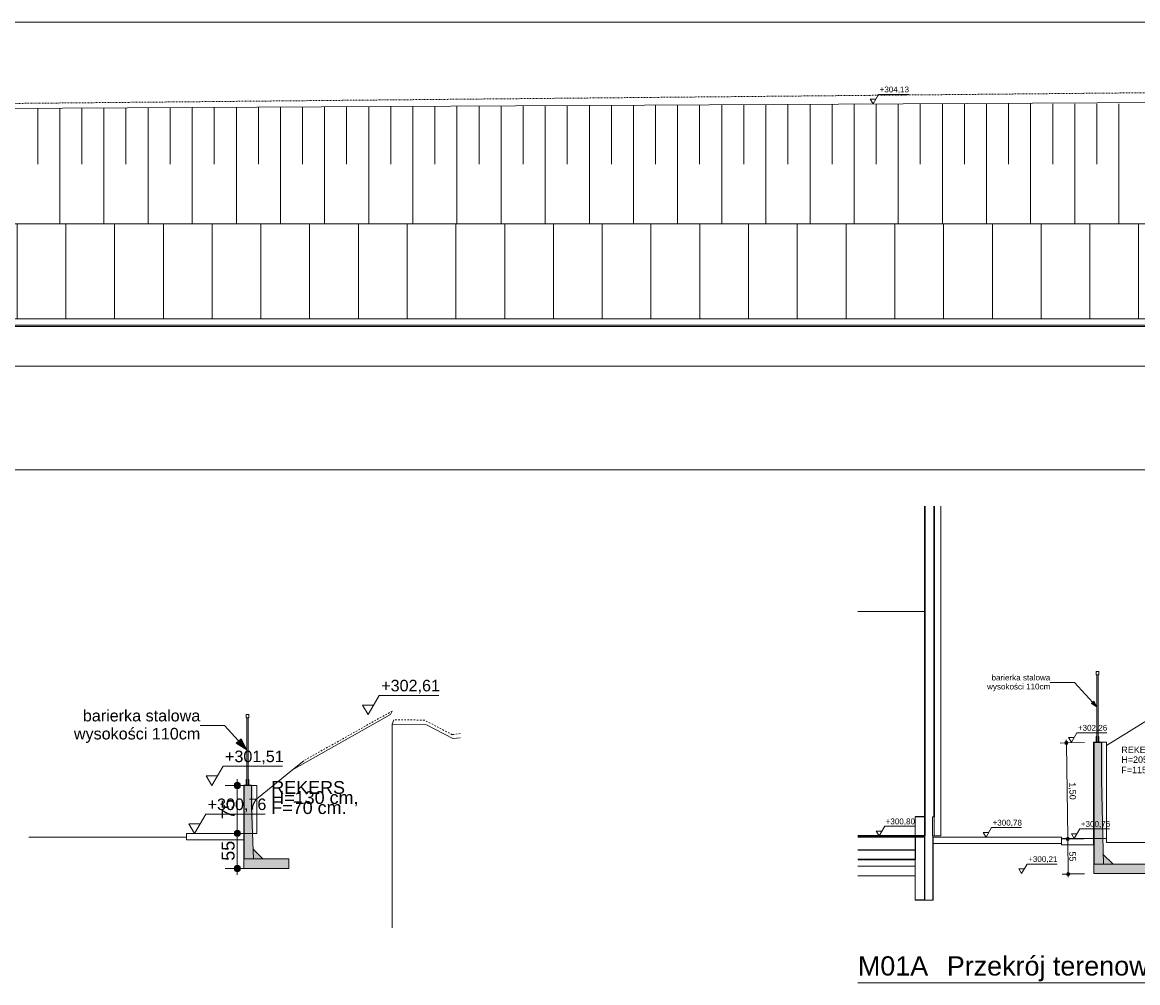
# Model space of a CAD drawing. Extents: x 250 to 10950, y 49 to 2920.
# Tile 10 of 23: x 6576 to 8314, y 1422 to 2920. Entities that reach past the tile are written whole.
import ezdxf
from ezdxf.enums import TextEntityAlignment as Align
from ezdxf.xclip import XClip

# ---------------------------------------------------------------- set-up
doc = ezdxf.new("R2010")
doc.units = 0
doc.header["$MEASUREMENT"] = 0
doc.header["$XCLIPFRAME"] = 0
for name, pattern in [('Krawędzie ukryte', [34, 24, -10]), ('Przerywana', [48, 24, -24]), ('Przerywana gęsta', [18, 12, -6]), ('Wipeout_Contour', [10000, 0, -10000])]:
    doc.linetypes.add(name, pattern=pattern)
for name, color, linetype in [('FORMA - Arch 01 - 820-G Rysunki Obrazki', 7, 'Continuous'), ('M01_Przekrój terenowy_9_0', 7, 'Continuous'), ('M01_Przekrój terenowy_9_01FORMA - PZT - Inne obiekty', 7, 'Continuous'), ('M01_Przekrój terenowy_9_09FORMA  - nawierzchnie MODEL', 7, 'Continuous'), ('M01_Przekrój terenowy_9__UKŁAD LODÓWEK I REGAŁÓW', 7, 'Continuous'), ('M01_Przekrój terenowy_9_FORMA - Arch 01 - PZT-3 Ukształtowanie terenu', 7, 'Continuous'), ('M01A_Przekrój terenowy_8_0', 7, 'Continuous'), ('M01A_Przekrój terenowy_8_01FORMA - PZT - Inne obiekty', 7, 'Continuous'), ('M01A_Przekrój terenowy_8_09FORMA  - nawierzchnie MODEL', 7, 'Continuous'), ('M01A_Przekrój terenowy_8__FORMA - struktura elewacja', 7, 'Continuous'), ('M01A_Przekrój terenowy_8__UKŁAD LODÓWEK I REGAŁÓW', 7, 'Continuous'), ('M01A_Przekrój terenowy_8_FORMA - Arch 01 - 220-A Ściany', 7, 'Continuous'), ('M01A_Przekrój terenowy_8_FORMA - Arch 02 - Strefy', 7, 'Continuous'), ('M01A_Przekrój terenowy_8_FORMA - Arch 02 - Ściany zewnętrzne', 7, 'Continuous'), ('M02B_Przekrój terenowy_4_0', 7, 'Continuous'), ('M02B_Przekrój terenowy_4_01FORMA - PZT - Inne obiekty', 7, 'Continuous'), ('M02B_Przekrój terenowy_4_09FORMA  - nawierzchnie MODEL', 7, 'Continuous'), ('M02B_Przekrój terenowy_4__UKŁAD LODÓWEK I REGAŁÓW', 7, 'Continuous')]:
    doc.layers.add(name, color=color, linetype=linetype)
doc.styles.add('STYL_AUTOMATYCZNY_10', font='arial.ttf')
doc.styles.add('STYL_AUTOMATYCZNY_2', font='arial.ttf')

# ---------------------------------------------------------------- blocks, each defined once
blk = doc.blocks.new('Rysunek_5_4', base_point=(29083941, 1659.2))
at = {"layer": 'M02B_Przekrój terenowy_4_0', "linetype": 'Continuous', "lineweight": 0, "true_color": 0x000000}
for points in [[(6925.4, 1785.7), (6916.4, 1802.8), (6909, 1796)], [(6905.6, 1729.9), (6906, 1728), (6907, 1726.4), (6908.7, 1725.3), (6910.6, 1724.9), (6912.5, 1725.3), (6914.1, 1726.4), (6915.2, 1728), (6915.6, 1729.9), (6915.2, 1731.8), (6914.1, 1733.4), (6912.5, 1734.5), (6910.6, 1734.9), (6908.7, 1734.5), (6907, 1733.4), (6906, 1731.8)], [(6921, 1600.4), (6990.8, 1600.4), (6990.8, 1615.5), (6950.4, 1615.5), (6935.4, 1630.5), (6935.4, 1729.9), (6921, 1729.9)], [(6905.6, 1655.2), (6906, 1653.2), (6907, 1651.6), (6908.7, 1650.5), (6910.6, 1650.2), (6912.5, 1650.5), (6914.1, 1651.6), (6915.2, 1653.2), (6915.6, 1655.2), (6915.2, 1657.1), (6914.1, 1658.7), (6912.5, 1659.8), (6910.6, 1660.2), (6908.7, 1659.8), (6907, 1658.7), (6906, 1657.1)], [(6905.6, 1600.4), (6906, 1598.5), (6907, 1596.9), (6908.7, 1595.8), (6910.6, 1595.4), (6912.5, 1595.8), (6914.1, 1596.9), (6915.2, 1598.5), (6915.6, 1600.4), (6915.2, 1602.3), (6914.1, 1603.9), (6912.5, 1605), (6910.6, 1605.4), (6908.7, 1605), (6907, 1603.9), (6906, 1602.3)]]:
    blk.add_hatch(color=18, dxfattribs=at).paths.add_polyline_path(points)
at = {"layer": 'M02B_Przekrój terenowy_4_0', "color": 7, "linetype": 'Continuous', "lineweight": 13, "ltscale": 0.1}
for p, q in [((6924.3, 1840.4), (6928.4, 1840.4)), ((6924.3, 1835.4), (6924.3, 1840.4)), ((6924.3, 1835.4), (6928.4, 1835.4)), ((6925.4, 1729.9), (6925.4, 1835.4)), ((6927.4, 1729.9), (6927.4, 1835.4)), ((6928.4, 1835.4), (6928.4, 1840.4)), ((6890.4, 1823.6), (6852.9, 1823.6)), ((6912.7, 1799.4), (6890.4, 1823.6)), ((6909, 1796), (6916.4, 1802.8)), ((6925.4, 1785.7), (6909, 1796)), ((6925.4, 1785.7), (6916.4, 1802.8)), ((6910.6, 1734.9), (6910.6, 1739.9)), ((6924.3, 1739.2), (6925.4, 1739.2)), ((6924.3, 1739.2), (6924.3, 1729.9)), ((6927.4, 1739.2), (6928.4, 1739.2)), ((6928.4, 1739.2), (6928.4, 1729.9)), ((6905.6, 1729.9), (6891.8, 1729.9)), ((6910.6, 1660.2), (6910.6, 1724.9)), ((6929.3, 1729.9), (6915.6, 1729.9)), ((6920.8, 1729.9), (6921.3, 1730.4)), ((6920.8, 1600.4), (6920.8, 1729.9)), ((6921, 1730.2), (6921.3, 1729.9)), ((6921.3, 1730.4), (6932.3, 1730.4)), ((6921.3, 1729.9), (6932.8, 1729.9)), ((6921.3, 1615.4), (6921.3, 1729.9)), ((6932.8, 1729.9), (6932.3, 1730.4)), ((6932.8, 1729.9), (6932.8, 1695.4)), ((6935.8, 1615.4), (6932.8, 1695.4)), ((6905.6, 1655.2), (6891.8, 1655.2)), ((6929.3, 1655.2), (6915.6, 1655.2)), ((6910.6, 1605.4), (6910.6, 1650.2)), ((6950.4, 1615.5), (6935.4, 1630.5)), ((6905.6, 1600.4), (6891.8, 1600.4)), ((6929.3, 1600.4), (6915.6, 1600.4)), ((6990.8, 1615.4), (6920.8, 1615.4)), ((6932.3, 1600.4), (6920.8, 1600.4)), ((6932.3, 1600.4), (6990.8, 1600.4)), ((6990.8, 1600.4), (6990.8, 1615.4)), ((6910.6, 1590.4), (6910.6, 1595.4))]:
    blk.add_line(p, q, dxfattribs=at)
for centre in [(6910.6, 1729.9), (6910.6, 1655.2), (6910.6, 1600.4)]:
    blk.add_circle(centre, 5, dxfattribs=at)
at = {"layer": 'M02B_Przekrój terenowy_4_01FORMA - PZT - Inne obiekty', "color": 1, "linetype": 'Continuous', "lineweight": 13, "ltscale": 0.1}
for p, q in [((6921, 1729.9), (6921, 1655.2)), ((6941, 1729.9), (6921, 1729.9)), ((6941, 1729.9), (6941, 1655.2)), ((6941, 1655.2), (6921, 1655.2))]:
    blk.add_line(p, q, dxfattribs=at)
at = {"layer": 'M02B_Przekrój terenowy_4_09FORMA  - nawierzchnie MODEL', "color": 7, "linetype": 'Continuous', "lineweight": 18, "ltscale": 0.1}
for p, q in [((6831.5, 1655.2), (6831.5, 1645.2)), ((6921, 1655.2), (6831.5, 1655.2)), ((6921, 1655.2), (6921, 1655.2)), ((6921, 1655.2), (6921, 1645.2)), ((6921, 1645.2), (6831.5, 1645.2))]:
    blk.add_line(p, q, dxfattribs=at)
at = {"layer": 'M02B_Przekrój terenowy_4_09FORMA  - nawierzchnie MODEL', "color": 7, "linetype": 'Continuous', "lineweight": 18, "ltscale": 0.1, "flags": 128}
blk.add_lwpolyline([(6831.5, 1649.2), (6585.9, 1649.2)], dxfattribs=at)
at = {"layer": 'M02B_Przekrój terenowy_4__UKŁAD LODÓWEK I REGAŁÓW', "color": 9, "linetype": 'Continuous', "lineweight": 13, "ltscale": 0.1}
for p, q in [((7131.9, 1870.3), (7224.8, 1870.3)), ((7105.8, 1855.3), (7123.2, 1855.3)), ((6871, 1729.9), (6888.4, 1759.9)), ((6888.4, 1759.9), (6981.3, 1759.9)), ((6871, 1729.9), (6862.3, 1744.9)), ((6862.3, 1744.9), (6879.7, 1744.9)), ((6843.9, 1655.2), (6835.2, 1670.2)), ((6835.2, 1670.2), (6852.6, 1670.2)), ((6843.9, 1655.2), (6861.3, 1685.2)), ((6861.3, 1685.2), (6954.2, 1685.2))]:
    blk.add_line(p, q, dxfattribs=at)
at = {"layer": 'M02B_Przekrój terenowy_4_0', "color": 7, "linetype": 'Continuous', "lineweight": 13, "insert": (6852.9, 1822), "char_height": 18, "width": 254.39, "attachment_point": 6, "line_spacing_factor": 0.937578, "style": 'STYL_AUTOMATYCZNY_10'}
blk.add_mtext('\\A1;{\\pqr;\\fArial|b0|i0|c238|p0;\\W1.000000;barierka stalowa \\fArial|b0|i0|c238|p0;\\W1.000000;wysokości 110cm}', dxfattribs=at)
at = {"layer": 'M02B_Przekrój terenowy_4_0', "color": 7, "linetype": 'Continuous', "lineweight": 13, "char_height": 20, "attachment_point": 7, "style": 'STYL_AUTOMATYCZNY_2'}
for s, insert in [('\\A1;{\\pql;\\fArial|b0|i0|c238|p0;\\W1.000000;REKERS}', (6963.6, 1716.5)), ('\\A1;{\\pql;\\fArial|b0|i0|c238|p0;\\W1.000000;H=130 cm,  }', (6963.6, 1697.3)), ('\\A1;{\\pql;\\fArial|b0|i0|c238|p0;\\W1.000000;F=70 cm.}', (6963.6, 1685.1))]:
    blk.add_mtext(s, dxfattribs=dict(at, insert=insert))
at = {"layer": 'M02B_Przekrój terenowy_4_0', "color": 7, "linetype": 'Continuous', "lineweight": 13, "char_height": 20, "width": 30.509, "attachment_point": 7, "rotation": 90, "style": 'STYL_AUTOMATYCZNY_10'}
for s, insert in [('\\A1;{\\pql;\\fArial|b0|i0|c238|p0;\\W1.000000;75}', (6906.6, 1677.3)), ('\\A1;{\\pql;\\fArial|b0|i0|c238|p0;\\W1.000000;55}', (6906.6, 1612.5))]:
    blk.add_mtext(s, dxfattribs=dict(at, insert=insert))
at = {"layer": 'M02B_Przekrój terenowy_4__UKŁAD LODÓWEK I REGAŁÓW', "color": 6, "linetype": 'Continuous', "lineweight": 25, "char_height": 18, "width": 89.92, "attachment_point": 7, "style": 'STYL_AUTOMATYCZNY_2'}
for s, insert in [('\\A1;{\\pql;\\fArial|b0|i0|c238|p0;\\W1.000000;+302,61}', (7134.9, 1873.3)), ('\\A1;{\\pql;\\fArial|b0|i0|c238|p0;\\W1.000000;+301,51}', (6891.4, 1762.9)), ('\\A1;{\\pql;\\fArial|b0|i0|c238|p0;\\W1.000000;+300,76}', (6864.3, 1688.2))]:
    blk.add_mtext(s, dxfattribs=dict(at, insert=insert))
at = {"color": 254, "linetype": 'Wipeout_Contour', "lineweight": 0, "ltscale": 29894.958114}
blk.add_wipeout([(7245.4, 1809.1), (7246.6, 1802.9), (7258.1, 1804.4), (7258.1, 1810.8)], dxfattribs=at).dxf.layer = 'M02B_Przekrój terenowy_4_0'
at = {"color": 254, "linetype": 'Wipeout_Contour', "lineweight": 0, "ltscale": 29215.731843}
blk.add_wipeout([(6996.7, 1754.3), (7149.6, 1840.3), (7151.8, 1845.9), (7014.1, 1768.4)], dxfattribs=at).dxf.layer = 'M02B_Przekrój terenowy_4_09FORMA  - nawierzchnie MODEL'
at = {"layer": 'M02B_Przekrój terenowy_4_09FORMA  - nawierzchnie MODEL', "color": 251, "linetype": 'Continuous', "lineweight": 13, "ltscale": 0.1, "true_color": 0x606060}
blk.add_line((7014.1, 1768.4), (6996.7, 1754.3), dxfattribs=at)
at = {"layer": 'M02B_Przekrój terenowy_4__UKŁAD LODÓWEK I REGAŁÓW', "color": 9, "linetype": 'Continuous', "lineweight": 13, "ltscale": 0.1}
for q in [(7131.9, 1870.3), (7105.8, 1855.3)]:
    blk.add_line((7114.5, 1840.3), q, dxfattribs=at)
at = {"color": 254, "linetype": 'Wipeout_Contour', "lineweight": 0, "ltscale": 29631.100156}
blk.add_wipeout([(7205.3, 1824.6), (7202.3, 1831.8), (7154.4, 1832.5), (7152.1, 1825.4)], dxfattribs=at).dxf.layer = 'M02B_Przekrój terenowy_4_0'
at = {"layer": 'M02B_Przekrój terenowy_4_0', "color": 7, "linetype": 'Continuous', "lineweight": 15, "ltscale": 0.1}
blk.add_line((7154.4, 1832.5), (7152.1, 1825.4), dxfattribs=at)
at = {"layer": 'M02B_Przekrój terenowy_4_0', "color": 7, "linetype": 'Continuous', "lineweight": 13, "ltscale": 0.1}
blk.add_line((7152.1, 1825.4), (7152.1, 1508.1), dxfattribs=at)
at = {"layer": 'M02B_Przekrój terenowy_4_09FORMA  - nawierzchnie MODEL', "color": 7, "linetype": 'Przerywana', "lineweight": 13, "ltscale": 0.1}
blk.add_line((7151.8, 1845.9), (7014.1, 1768.4), dxfattribs=at)
at = {"layer": 'M02B_Przekrój terenowy_4_09FORMA  - nawierzchnie MODEL', "color": 251, "linetype": 'Continuous', "lineweight": 13, "ltscale": 0.1, "true_color": 0x606060}
blk.add_line((7151.8, 1845.9), (7149.6, 1840.3), dxfattribs=at)
at = {"layer": 'M02B_Przekrój terenowy_4_09FORMA  - nawierzchnie MODEL', "color": 7, "linetype": 'Continuous', "lineweight": 18, "ltscale": 0.1, "flags": 128}
blk.add_lwpolyline([(7149.6, 1840.3), (6996.7, 1754.3), (6941, 1709.2)], dxfattribs=at)
at = {"color": 254, "linetype": 'Wipeout_Contour', "lineweight": 0, "ltscale": 29799.660659}
blk.add_wipeout([(7202.3, 1831.8), (7205.3, 1824.6), (7246.6, 1802.9), (7245.4, 1809.1)], dxfattribs=at).dxf.layer = 'M02B_Przekrój terenowy_4_0'
at = {"layer": 'M02B_Przekrój terenowy_4_0', "color": 7, "linetype": 'Continuous', "lineweight": 13, "ltscale": 0.1}
for p, q in [((7152.1, 1825.4), (7205.3, 1824.6)), ((7205.3, 1824.6), (7246.6, 1802.9)), ((7258.1, 1804.4), (7246.6, 1802.9))]:
    blk.add_line(p, q, dxfattribs=at)
at = {"layer": 'M02B_Przekrój terenowy_4_0', "color": 7, "linetype": 'Przerywana', "lineweight": 13, "ltscale": 0.1}
for p, q in [((7202.3, 1831.8), (7154.4, 1832.5)), ((7245.4, 1809.1), (7202.3, 1831.8)), ((7258.1, 1810.8), (7245.4, 1809.1))]:
    blk.add_line(p, q, dxfattribs=at)
blk = doc.blocks.new('Rysunek_9_8', base_point=(24696503.5, 1651.2))
at = {"layer": 'M01A_Przekrój terenowy_8_0', "linetype": 'Continuous', "lineweight": 0, "true_color": 0x000000}
for points in [[(8250.2, 1852.7), (8245.7, 1861.2), (8242, 1857.9)], [(8200.2, 1796.3), (8200.3, 1795.3), (8200.9, 1794.5), (8201.7, 1794), (8202.7, 1793.8), (8203.6, 1794), (8204.4, 1794.5), (8205, 1795.3), (8205.2, 1796.3), (8205, 1797.2), (8204.4, 1798), (8203.6, 1798.6), (8202.7, 1798.8), (8201.7, 1798.6), (8200.9, 1798), (8200.3, 1797.2)], [(8245.8, 1592.4), (8360.6, 1592.4), (8360.6, 1607.5), (8275.2, 1607.5), (8260.2, 1622.5), (8260.2, 1797.2), (8245.8, 1797.2)], [(8202.3, 1646.6), (8202.5, 1645.6), (8203, 1644.8), (8203.8, 1644.3), (8204.8, 1644.1), (8205.8, 1644.3), (8206.6, 1644.8), (8207.1, 1645.6), (8207.3, 1646.6), (8207.1, 1647.5), (8206.6, 1648.3), (8205.8, 1648.9), (8204.8, 1649.1), (8203.8, 1648.9), (8203, 1648.3), (8202.5, 1647.5)], [(8203.1, 1591.8), (8203.3, 1590.9), (8203.8, 1590.1), (8204.6, 1589.5), (8205.6, 1589.3), (8206.5, 1589.5), (8207.4, 1590.1), (8207.9, 1590.9), (8208.1, 1591.8), (8207.9, 1592.8), (8207.4, 1593.6), (8206.5, 1594.1), (8205.6, 1594.3), (8204.6, 1594.1), (8203.8, 1593.6), (8203.3, 1592.8)]]:
    blk.add_hatch(color=18, dxfattribs=at).paths.add_polyline_path(points)
at = {"layer": 'M01A_Przekrój terenowy_8_0', "color": 7, "linetype": 'Continuous', "lineweight": 13, "ltscale": 0.05}
for p, q in [((8249.1, 1907.4), (8253.2, 1907.4)), ((8249.1, 1902.4), (8249.1, 1907.4)), ((8249.1, 1902.4), (8253.2, 1902.4)), ((8250.2, 1796.9), (8250.2, 1902.4)), ((8252.2, 1796.9), (8252.2, 1902.4)), ((8253.2, 1902.4), (8253.2, 1907.4)), ((8215.3, 1890.6), (8177.7, 1890.6)), ((8243.9, 1859.5), (8215.3, 1890.6)), ((8242, 1857.9), (8245.7, 1861.2)), ((8250.2, 1852.7), (8245.7, 1861.2)), ((8250.2, 1852.7), (8242, 1857.9)), ((8193.3, 1796.1), (8200.2, 1796.2)), ((8202.6, 1801.3), (8202.6, 1798.8)), ((8202.7, 1793.8), (8204.8, 1649.1)), ((8205.2, 1796.3), (8231.1, 1796.7)), ((8245.6, 1796.9), (8246.1, 1797.4)), ((8245.6, 1592.4), (8245.6, 1796.9)), ((8245.8, 1797.2), (8246.1, 1796.9)), ((8246.1, 1797.4), (8257.1, 1797.4)), ((8246.1, 1796.9), (8257.6, 1796.9)), ((8246.1, 1607.4), (8246.1, 1796.9)), ((8249.1, 1806.2), (8250.2, 1806.2)), ((8249.1, 1806.2), (8249.1, 1796.9)), ((8252.2, 1806.2), (8253.2, 1806.2)), ((8253.2, 1806.2), (8253.2, 1796.9)), ((8257.6, 1796.9), (8257.1, 1797.4)), ((8257.6, 1796.9), (8257.6, 1737.4)), ((8260.6, 1607.4), (8257.6, 1737.4)), ((8195.4, 1646.4), (8202.3, 1646.5)), ((8204.8, 1644.1), (8205.6, 1594.3)), ((8207.3, 1646.6), (8230.1, 1646.9)), ((8275.2, 1607.5), (8260.2, 1622.5)), ((7966.9, 1604.2), (7877.9, 1604.2)), ((8360.6, 1607.4), (8245.6, 1607.4)), ((8360.6, 1592.4), (8360.6, 1607.4)), ((8196.2, 1591.7), (8203.1, 1591.8)), ((8205.6, 1589.3), (8205.7, 1586.8)), ((8208.1, 1591.9), (8230.8, 1592.2)), ((8257.1, 1592.4), (8245.6, 1592.4)), ((8257.1, 1592.4), (8360.6, 1592.4))]:
    blk.add_line(p, q, dxfattribs=at)
at = {"layer": 'M01A_Przekrój terenowy_8_0', "color": 7, "linetype": 'Continuous', "lineweight": 25, "ltscale": 0.05}
for p, q in [((7966.9, 1651.2), (7966.9, 1649.2)), ((7981.9, 1651.2), (7981.9, 1649.2)), ((7966.9, 1629.2), (7877.9, 1629.2)), ((7966.9, 1614.2), (7877.9, 1614.2))]:
    blk.add_line(p, q, dxfattribs=at)
at = {"layer": 'M01A_Przekrój terenowy_8_0', "color": 7, "linetype": 'Przerywana gęsta', "lineweight": 15, "ltscale": 0.05}
blk.add_line((7966.9, 1613.8), (7877.9, 1613.8), dxfattribs=at)
at = {"layer": 'M01A_Przekrój terenowy_8_0', "color": 7, "linetype": 'Krawędzie ukryte', "lineweight": 13, "ltscale": 0.05}
blk.add_line((7966.9, 1589.2), (7877.9, 1589.2), dxfattribs=at)
at = {"layer": 'M01A_Przekrój terenowy_8_0', "color": 7, "linetype": 'Continuous', "lineweight": 25, "ltscale": 0.05, "flags": 128}
for points in [[(7981.9, 1651.2), (7966.9, 1651.2), (7877.9, 1651.2)], [(7981.9, 1649.2), (7966.9, 1649.2), (7877.9, 1649.2)], [(7966.9, 1649.2), (7966.9, 1629.2), (7966.9, 1614.2)]]:
    blk.add_lwpolyline(points, dxfattribs=at)
at = {"layer": 'M01A_Przekrój terenowy_8_0', "color": 7, "linetype": 'Continuous', "lineweight": 13, "ltscale": 0.05}
for centre in [(8202.7, 1796.3), (8204.8, 1646.6), (8205.6, 1591.8)]:
    blk.add_circle(centre, 2.5, dxfattribs=at)
at = {"layer": 'M01A_Przekrój terenowy_8_01FORMA - PZT - Inne obiekty', "color": 1, "linetype": 'Continuous', "lineweight": 13, "ltscale": 0.05}
for p, q in [((8245.1, 1797.2), (8245.1, 1647.2)), ((8265.1, 1797.2), (8245.1, 1797.2)), ((8265.1, 1797.2), (8265.1, 1792.3)), ((8265.1, 1647.2), (8245.1, 1647.2))]:
    blk.add_line(p, q, dxfattribs=at)
at = {"layer": 'M01A_Przekrój terenowy_8_09FORMA  - nawierzchnie MODEL', "color": 7, "linetype": 'Continuous', "lineweight": 18, "ltscale": 0.05}
for p, q in [((8265.1, 1792.3), (8265.1, 1647.2)), ((8195, 1639.2), (7994.9, 1639.2)), ((8195, 1649.2), (8195, 1639.2)), ((8195.1, 1647.2), (8195.1, 1637.2)), ((8245.1, 1647.2), (8195.1, 1647.2)), ((8245.1, 1637.2), (8195.1, 1637.2)), ((8245.1, 1647.2), (8245.1, 1647.2)), ((8245.1, 1647.2), (8245.1, 1637.2)), ((8265.1, 1647.2), (8265.1, 1641.2))]:
    blk.add_line(p, q, dxfattribs=at)
at = {"layer": 'M01A_Przekrój terenowy_8__UKŁAD LODÓWEK I REGAŁÓW', "color": 9, "linetype": 'Continuous', "lineweight": 13, "ltscale": 0.05}
for p, q in [((8426.7, 1977.7), (8473.2, 1977.7)), ((8210.5, 1797.2), (8219.2, 1812.2)), ((8219.2, 1812.2), (8265.7, 1812.2)), ((8210.5, 1797.2), (8206.2, 1804.7)), ((8206.2, 1804.7), (8214.9, 1804.7)), ((7910.9, 1651.2), (7906.5, 1658.7)), ((7906.5, 1658.7), (7915.2, 1658.7)), ((7910.9, 1651.2), (7919.6, 1666.2)), ((7919.6, 1666.2), (7966, 1666.2)), ((8077.5, 1649.2), (8073.1, 1656.7)), ((8073.1, 1656.7), (8081.8, 1656.7)), ((8077.5, 1649.2), (8086.2, 1664.2)), ((8086.2, 1664.2), (8132.6, 1664.2)), ((8215.1, 1647.2), (8210.7, 1654.7)), ((8210.7, 1654.7), (8219.4, 1654.7)), ((8215.1, 1647.2), (8223.8, 1662.2)), ((8223.8, 1662.2), (8270.2, 1662.2)), ((8133, 1592.4), (8128.6, 1599.9)), ((8128.6, 1599.9), (8137.3, 1599.9)), ((8133, 1592.4), (8141.7, 1607.4)), ((8141.7, 1607.4), (8188.2, 1607.4))]:
    blk.add_line(p, q, dxfattribs=at)
at = {"layer": 'M01A_Przekrój terenowy_8_FORMA - Arch 01 - 220-A Ściany', "color": 7, "linetype": 'Continuous', "lineweight": 15, "ltscale": 0.05}
for p, q in [((7981.9, 2165.5), (7981.9, 2001.2)), ((7981.9, 2001.2), (7981.9, 1681.2)), ((7982.4, 1651.2), (7981.9, 1651.2))]:
    blk.add_line(p, q, dxfattribs=at)
at = {"layer": 'M01A_Przekrój terenowy_8_FORMA - Arch 01 - 220-A Ściany', "color": 7, "linetype": 'Continuous', "lineweight": 25, "ltscale": 0.05}
for p, q in [((7982.4, 2165.5), (7982.4, 2001.2)), ((7982.4, 2001.2), (7982.4, 1651.2))]:
    blk.add_line(p, q, dxfattribs=at)
at = {"layer": 'M01A_Przekrój terenowy_8_FORMA - Arch 02 - Strefy', "color": 7, "linetype": 'Continuous', "lineweight": 13, "ltscale": 0.05}
for p, q in [((7981.9, 2001.2), (7877.9, 2001.2)), ((7981.9, 1651.2), (7981.9, 1651.2))]:
    blk.add_line(p, q, dxfattribs=at)
at = {"layer": 'M01A_Przekrój terenowy_8_FORMA - Arch 02 - Ściany zewnętrzne', "color": 7, "linetype": 'Continuous', "lineweight": 13, "ltscale": 0.05}
for p, q in [((7966.9, 1681.2), (7966.9, 1651.2)), ((7966.9, 1604.2), (7966.9, 1551.2))]:
    blk.add_line(p, q, dxfattribs=at)
at = {"layer": 'M01A_Przekrój terenowy_8_FORMA - Arch 02 - Ściany zewnętrzne', "color": 7, "linetype": 'Continuous', "lineweight": 25, "ltscale": 0.05}
for p, q in [((7981.9, 1681.2), (7966.9, 1681.2)), ((7981.9, 1681.2), (7981.9, 1651.2)), ((7981.9, 1651.2), (7981.9, 1551.2)), ((7981.9, 1551.2), (7966.9, 1551.2))]:
    blk.add_line(p, q, dxfattribs=at)
at = {"layer": 'M01A_Przekrój terenowy_8_FORMA - Arch 02 - Ściany zewnętrzne', "color": 7, "linetype": 'Continuous', "lineweight": 13, "ltscale": 0.05, "flags": 128}
for points in [[(7966.9, 1614.2), (7966.9, 1613.8), (7966.9, 1604.2)], [(7994.9, 1551.2), (7994.5, 1551.2), (7981.9, 1551.2)]]:
    blk.add_lwpolyline(points, dxfattribs=at)
at = {"layer": 'M01A_Przekrój terenowy_8_0', "color": 7, "linetype": 'Continuous', "lineweight": 13, "insert": (8177.7, 1889.8), "char_height": 9, "width": 127.195, "attachment_point": 6, "line_spacing_factor": 0.937578, "style": 'STYL_AUTOMATYCZNY_10'}
blk.add_mtext('\\A1;{\\pqr;\\fArial|b0|i0|c238|p0;\\W1.000000;barierka stalowa \\fArial|b0|i0|c238|p0;\\W1.000000;wysokości 110cm}', dxfattribs=at)
at = {"layer": 'M01A_Przekrój terenowy_8_0', "color": 7, "linetype": 'Continuous', "lineweight": 13, "char_height": 10, "attachment_point": 7, "style": 'STYL_AUTOMATYCZNY_2'}
for s, insert in [('\\A1;{\\pql;\\fArial|b0|i0|c238|p0;\\W1.000000;REKERS}', (8288.4, 1780.3)), ('\\A1;{\\pql;\\fArial|b0|i0|c238|p0;\\W1.000000;H=205 cm,  }', (8288.4, 1763.3)), ('\\A1;{\\pql;\\fArial|b0|i0|c238|p0;\\W1.000000;F=115 cm.}', (8288.4, 1748.9))]:
    blk.add_mtext(s, dxfattribs=dict(at, insert=insert))
at = {"layer": 'M01A_Przekrój terenowy_8_0', "color": 7, "linetype": 'Continuous', "lineweight": 13, "char_height": 10, "attachment_point": 7, "rotation": 270.8215, "style": 'STYL_AUTOMATYCZNY_10'}
for s, insert, width in [('\\A1;{\\pql;\\fArial|b0|i0|c238|p0;\\W1.000000;1,50}', (8205.5, 1734.8), 26.692), ('\\A1;{\\pql;\\fArial|b0|i0|c238|p0;\\W1.000000;55}', (8207.1, 1626.9), 15.255)]:
    blk.add_mtext(s, dxfattribs=dict(at, insert=insert, width=width))
at = {"layer": 'M01A_Przekrój terenowy_8__UKŁAD LODÓWEK I REGAŁÓW', "color": 6, "linetype": 'Continuous', "lineweight": 25, "char_height": 9, "width": 44.96, "attachment_point": 7, "style": 'STYL_AUTOMATYCZNY_2'}
for s, insert in [('\\A1;{\\pql;\\fArial|b0|i0|c238|p0;\\W1.000000;+303,92}', (8428.2, 1979.2)), ('\\A1;{\\pql;\\fArial|b0|i0|c238|p0;\\W1.000000;+302,26}', (8220.7, 1813.7)), ('\\A1;{\\pql;\\fArial|b0|i0|c238|p0;\\W1.000000;+300,80}', (7921.1, 1667.7)), ('\\A1;{\\pql;\\fArial|b0|i0|c238|p0;\\W1.000000;+300,78}', (8087.7, 1665.7)), ('\\A1;{\\pql;\\fArial|b0|i0|c238|p0;\\W1.000000;+300,76}', (8225.3, 1663.7)), ('\\A1;{\\pql;\\fArial|b0|i0|c238|p0;\\W1.000000;+300,21}', (8143.2, 1608.9))]:
    blk.add_mtext(s, dxfattribs=dict(at, insert=insert))
at = {"color": 254, "linetype": 'Wipeout_Contour', "lineweight": 0, "ltscale": 34512.993419}
blk.add_wipeout([(8481.4, 1641.2), (8481.4, 1520.3), (8482.7, 1520.3), (8482.7, 1641.2)], dxfattribs=at).dxf.layer = 'M01A_Przekrój terenowy_8_0'
at = {"color": 254, "linetype": 'Wipeout_Contour', "lineweight": 0, "ltscale": 34519.930549}
blk.add_wipeout([(8481.4, 1962.5), (8350.9, 1845), (8353.7, 1846.7), (8482.7, 1962.9)], dxfattribs=at).dxf.layer = 'M01A_Przekrój terenowy_8_09FORMA  - nawierzchnie MODEL'
at = {"color": 254, "linetype": 'Wipeout_Contour', "lineweight": 0, "ltscale": 32920.258889}
blk.add_wipeout([(7996.9, 2165.5), (7996.9, 1651.2), (8006.9, 1651.2), (8006.9, 2165.5)], dxfattribs=at).dxf.layer = 'M01A_Przekrój terenowy_8__FORMA - struktura elewacja'
at = {"layer": 'M01A_Przekrój terenowy_8_0', "color": 7, "linetype": 'Continuous', "lineweight": 15, "ltscale": 0.05}
blk.add_line((8482.7, 1962.9), (8481.4, 1962.5), dxfattribs=at)
at = {"layer": 'M01A_Przekrój terenowy_8_0', "color": 7, "linetype": 'Przerywana', "lineweight": 13, "ltscale": 0.05}
for p, q in [((8481.4, 1962.5), (8481.4, 1962.5)), ((8481.4, 1641.2), (8481.4, 1520.3))]:
    blk.add_line(p, q, dxfattribs=at)
at = {"layer": 'M01A_Przekrój terenowy_8_0', "color": 7, "linetype": 'Continuous', "lineweight": 13, "ltscale": 0.05}
for p, q in [((8490.4, 1963.2), (8482.7, 1962.9)), ((8482.7, 1962.9), (8482.7, 1520.3))]:
    blk.add_line(p, q, dxfattribs=at)
at = {"layer": 'M01A_Przekrój terenowy_8_09FORMA  - nawierzchnie MODEL', "color": 7, "linetype": 'Przerywana', "lineweight": 13, "ltscale": 0.05}
blk.add_line((8481.4, 1962.5), (8350.9, 1845), dxfattribs=at)
at = {"layer": 'M01A_Przekrój terenowy_8_09FORMA  - nawierzchnie MODEL', "color": 7, "linetype": 'Continuous', "lineweight": 18, "ltscale": 0.05}
for p, q in [((8482.7, 1962.9), (8482.7, 1641.2)), ((7994.9, 1649.2), (7994.9, 1639.2)), ((8195, 1649.2), (7994.9, 1649.2)), ((8482.7, 1641.2), (8265.1, 1641.2))]:
    blk.add_line(p, q, dxfattribs=at)
at = {"layer": 'M01A_Przekrój terenowy_8_09FORMA  - nawierzchnie MODEL', "color": 7, "linetype": 'Continuous', "lineweight": 18, "ltscale": 0.05, "flags": 128}
blk.add_lwpolyline([(8482.7, 1962.9), (8353.7, 1846.7), (8265.1, 1792.3)], dxfattribs=at)
at = {"layer": 'M01A_Przekrój terenowy_8__FORMA - struktura elewacja', "color": 7, "linetype": 'Continuous', "lineweight": 13, "ltscale": 0.05}
for p, q in [((8006.9, 1651.2), (8006.9, 2165.5)), ((7996.9, 1651.2), (7996.9, 1681.2)), ((7996.9, 1651.2), (8006.9, 1651.2))]:
    blk.add_line(p, q, dxfattribs=at)
at = {"layer": 'M01A_Przekrój terenowy_8__UKŁAD LODÓWEK I REGAŁÓW', "color": 9, "linetype": 'Continuous', "lineweight": 13, "ltscale": 0.05}
for p, q in [((8418, 1962.7), (8413.7, 1970.2)), ((8413.7, 1970.2), (8422.4, 1970.2)), ((8418, 1962.7), (8426.7, 1977.7))]:
    blk.add_line(p, q, dxfattribs=at)
at = {"layer": 'M01A_Przekrój terenowy_8_FORMA - Arch 01 - 220-A Ściany', "color": 7, "linetype": 'Continuous', "lineweight": 25, "ltscale": 0.05}
for p, q in [((7996.4, 2165.5), (7996.4, 2001.2)), ((7996.4, 2001.2), (7996.4, 1681.2))]:
    blk.add_line(p, q, dxfattribs=at)
at = {"layer": 'M01A_Przekrój terenowy_8_FORMA - Arch 01 - 220-A Ściany', "color": 7, "linetype": 'Continuous', "lineweight": 15, "ltscale": 0.05}
for p, q in [((7996.9, 2165.5), (7996.9, 2001.2)), ((7996.9, 2001.2), (7996.9, 1681.2)), ((7993.9, 1681.2), (7993.9, 1651.2))]:
    blk.add_line(p, q, dxfattribs=at)
at = {"layer": 'M01A_Przekrój terenowy_8_FORMA - Arch 01 - 220-A Ściany', "color": 7, "linetype": 'Continuous', "lineweight": 15, "ltscale": 0.05, "flags": 128}
blk.add_lwpolyline([(7996.9, 1681.2), (7996.4, 1681.2), (7993.9, 1681.2)], dxfattribs=at)
at = {"layer": 'M01A_Przekrój terenowy_8_FORMA - Arch 02 - Ściany zewnętrzne', "color": 7, "linetype": 'Continuous', "lineweight": 13, "ltscale": 0.05}
for p, q in [((7994.5, 1651.2), (7994.5, 1551.2)), ((7994.9, 1651.2), (7994.9, 1551.2))]:
    blk.add_line(p, q, dxfattribs=at)
at = {"layer": 'M01A_Przekrój terenowy_8_FORMA - Arch 02 - Ściany zewnętrzne', "color": 7, "linetype": 'Continuous', "lineweight": 13, "ltscale": 0.05, "flags": 128}
blk.add_lwpolyline([(7994.9, 1651.2), (7994.5, 1651.2), (7993.9, 1651.2)], dxfattribs=at)
blk = doc.blocks.new('Wbudowany tytuł rysunku[8]', base_point=(7877.9, 1520.3))
at = {"layer": 'FORMA - Arch 01 - 820-G Rysunki Obrazki', "color": 7, "linetype": 'Continuous', "lineweight": 13, "ltscale": 0.1}
blk.add_line((7877.9, 1422.3), (8490.4, 1422.3), dxfattribs=at)
at = {"layer": 'FORMA - Arch 01 - 820-G Rysunki Obrazki', "color": 7, "lineweight": 13, "style": 'STYL_AUTOMATYCZNY_10'}
blk.add_attdef('AC_DrawingNumber', text='', height=30, dxfattribs=at).set_placement((7877.9, 1463.5), align=Align.TOP_LEFT)
blk.add_attdef('AC_DrawingName', text='', height=30, dxfattribs=at).set_placement((8184.1, 1463.5), align=Align.TOP_CENTER)
blk.add_attdef('AC_DrawingScale', text='', height=30, dxfattribs=at).set_placement((8490.4, 1463.5), align=Align.TOP_RIGHT)
blk = doc.blocks.new('*X28')
at = {"layer": 'M01_Przekrój terenowy_9_FORMA - Arch 01 - PZT-3 Ukształtowanie terenu', "color": 112, "linetype": 'Continuous', "lineweight": 13, "ltscale": 0.05, "true_color": 0x00bb5e}
for p, q in [((6599.5, 2698.8), (6599.5, 2785.8)), ((6633.9, 2605.8), (6633.9, 2785.9)), ((6668.3, 2698.8), (6668.3, 2786.1)), ((6702.7, 2605.8), (6702.7, 2786.3)), ((6737.1, 2698.8), (6737.1, 2786.5)), ((6771.5, 2605.8), (6771.5, 2786.7)), ((6805.9, 2698.8), (6805.9, 2786.9)), ((6840.3, 2605.8), (6840.3, 2787)), ((6874.7, 2698.8), (6874.7, 2787.2)), ((6909.1, 2605.8), (6909.1, 2787.4)), ((6943.4, 2698.8), (6943.4, 2787.6)), ((6977.8, 2605.8), (6977.8, 2787.8)), ((7012.2, 2698.8), (7012.2, 2788)), ((7046.6, 2605.8), (7046.6, 2788.1)), ((7081, 2698.8), (7081, 2788.3)), ((7115.4, 2605.8), (7115.4, 2788.5)), ((7149.8, 2698.8), (7149.8, 2788.7)), ((7184.2, 2605.8), (7184.2, 2788.9)), ((7218.6, 2698.8), (7218.6, 2789.1)), ((7253, 2605.8), (7253, 2789.2)), ((7287.3, 2698.8), (7287.3, 2789.4)), ((7321.7, 2605.8), (7321.7, 2789.6)), ((7356.1, 2698.8), (7356.1, 2789.8)), ((7390.5, 2605.8), (7390.5, 2790)), ((7424.9, 2698.8), (7424.9, 2790.2)), ((7459.3, 2605.8), (7459.3, 2790.3)), ((7493.7, 2698.8), (7493.7, 2790.5)), ((7528.1, 2605.8), (7528.1, 2790.7)), ((7562.5, 2698.8), (7562.5, 2790.9)), ((7596.9, 2605.8), (7596.9, 2791.1)), ((7631.2, 2698.8), (7631.2, 2791.3)), ((7665.6, 2605.8), (7665.6, 2791.4)), ((7700, 2698.8), (7700, 2791.6)), ((7734.4, 2605.8), (7734.4, 2791.7)), ((7768.8, 2698.8), (7768.8, 2791.7)), ((7803.2, 2605.8), (7803.2, 2791.8)), ((7837.6, 2698.8), (7837.6, 2791.9)), ((7872, 2605.8), (7872, 2792)), ((7906.4, 2698.8), (7906.4, 2792.1)), ((7940.8, 2605.8), (7940.8, 2792.2)), ((7975.1, 2698.8), (7975.1, 2792.3)), ((8009.5, 2605.8), (8009.5, 2792.3)), ((8043.9, 2698.8), (8043.9, 2792.4)), ((8078.3, 2605.8), (8078.3, 2792.5)), ((8112.7, 2698.8), (8112.7, 2792.6)), ((8147.1, 2605.8), (8147.1, 2792.7)), ((8181.5, 2698.8), (8181.5, 2792.8)), ((8215.9, 2605.8), (8215.9, 2792.9)), ((8250.3, 2698.8), (8250.3, 2793)), ((8284.7, 2605.8), (8284.7, 2793))]:
    blk.add_line(p, q, dxfattribs=at)
blk = doc.blocks.new('Rysunek_10_9', base_point=(29086526.4, 2459.8))
at = {"color": 254, "linetype": 'Wipeout_Contour', "lineweight": 0, "ltscale": 59420.478624}
blk.add_wipeout([(497.1, 2319.9), (9795.8, 2319.9), (9795.8, 2449.8), (9466.9, 2449.8), (9466.9, 2445.8), (9416.9, 2445.8), (712.2, 2445.8), (712.2, 2449.8), (497.1, 2449.8)], dxfattribs=at).dxf.layer = 'M01_Przekrój terenowy_9_0'
at = {"color": 254, "linetype": 'Wipeout_Contour', "lineweight": 0, "ltscale": 43329.85903}
blk.add_wipeout([(1958.4, 2605.8), (9486.9, 2605.8), (9486.9, 2603.8), (9806.1, 2802.8), (9804.2, 2802.8)], dxfattribs=at).dxf.layer = 'M01_Przekrój terenowy_9_09FORMA  - nawierzchnie MODEL'
at = {"layer": 'M01_Przekrój terenowy_9_0', "color": 7, "linetype": 'Continuous', "lineweight": 13, "ltscale": 0.05}
blk.add_line((1830.3, 2383.7), (9464.4, 2383.7), dxfattribs=at)
at = {"color": 254, "linetype": 'Wipeout_Contour', "lineweight": 0, "ltscale": 22136.941345}
blk.add_wipeout([(9804.2, 2802.8), (497.1, 2753.3), (497.1, 2743.4), (1668.3, 2605.8), (1958.4, 2605.8)], dxfattribs=at).dxf.layer = 'M01_Przekrój terenowy_9_09FORMA  - nawierzchnie MODEL'
at = {"color": 254, "linetype": 'Wipeout_Contour', "lineweight": 0, "ltscale": 24491.10792}
blk.add_wipeout([(6194.2, 2790), (8429.2, 2803.9), (8354.6, 2810.4)], dxfattribs=at).dxf.layer = 'M01_Przekrój terenowy_9_0'
at = {"color": 254, "linetype": 'Wipeout_Contour', "lineweight": 0, "ltscale": 45307.489562}
blk.add_wipeout([(1827.8, 2457.8), (9416.9, 2457.8), (9416.9, 2455.8), (9466.9, 2455.8), (9466.9, 2605.8), (1827.8, 2605.8)], dxfattribs=at).dxf.layer = 'M01_Przekrój terenowy_9_01FORMA - PZT - Inne obiekty'
at = {"layer": 'M01_Przekrój terenowy_9_FORMA - Arch 01 - PZT-3 Ukształtowanie terenu', "linetype": 'Continuous', "lineweight": 5}
h = blk.add_hatch(dxfattribs=at)
h.set_pattern_fill('Podłoga_z_desek_0009', color=252, style=0, pattern_type=2)
h.set_pattern_definition([(270, (2387.32, 2531.71), (76, 0), [])])
h.paths.add_polyline_path([(1827.8, 2605.6), (1827.8, 2457.8), (9470.4, 2457.8), (9470.4, 2605.6)])
at = {"layer": 'M01_Przekrój terenowy_9_01FORMA - PZT - Inne obiekty', "color": 1, "linetype": 'Continuous', "lineweight": 13, "ltscale": 0.05}
blk.add_line((1827.8, 2605.8), (9466.9, 2605.8), dxfattribs=at)
at = {"layer": 'M01_Przekrój terenowy_9_09FORMA  - nawierzchnie MODEL', "color": 7, "linetype": 'Continuous', "lineweight": 18, "ltscale": 0.05, "flags": 128}
blk.add_lwpolyline([(9416.9, 2457.8), (1904.8, 2457.8), (762.2, 2457.8)], dxfattribs=at)
at = {"color": 254, "linetype": 'Wipeout_Contour', "lineweight": 0, "ltscale": 23193.955553}
blk.add_wipeout([(497.1, 2753.3), (9804.2, 2802.8), (9806.1, 2802.8)], dxfattribs=at).dxf.layer = 'M01_Przekrój terenowy_9_0'
at = {"color": 254, "linetype": 'Wipeout_Contour', "lineweight": 0, "ltscale": 28729.549609}
blk.add_wipeout([(1877.8, 2445.8), (9416.9, 2445.8), (9416.9, 2447.8), (1904.8, 2447.8), (1877.8, 2447.8)], dxfattribs=at).dxf.layer = 'M01_Przekrój terenowy_9_09FORMA  - nawierzchnie MODEL'
at = {"layer": 'M01_Przekrój terenowy_9_09FORMA  - nawierzchnie MODEL', "color": 251, "linetype": 'Continuous', "lineweight": 13, "ltscale": 0.05, "true_color": 0x606060}
blk.add_line((1877.8, 2445.8), (9416.9, 2445.8), dxfattribs=at)
at = {"layer": 'M01_Przekrój terenowy_9_09FORMA  - nawierzchnie MODEL', "color": 7, "linetype": 'Continuous', "lineweight": 18, "ltscale": 0.05, "flags": 128}
blk.add_lwpolyline([(9416.9, 2447.8), (1904.8, 2447.8), (762.2, 2447.8)], dxfattribs=at)
at = {"color": 254, "linetype": 'Wipeout_Contour', "lineweight": 0, "ltscale": 25231.71899}
blk.add_wipeout([(497.1, 2753.3), (8429.2, 2803.9), (6194.2, 2790), (2829.9, 2768.8), (497.1, 2753.4)], dxfattribs=at).dxf.layer = 'M01_Przekrój terenowy_9_0'
at = {"layer": 'M01_Przekrój terenowy_9_0', "color": 7, "linetype": 'Continuous', "lineweight": 15, "ltscale": 0.05}
blk.add_line((9806.2, 2802.8), (497.1, 2753.3), dxfattribs=at)
at = {"layer": 'M01_Przekrój terenowy_9_0', "color": 7, "linetype": 'Przerywana', "lineweight": 13, "ltscale": 0.05}
blk.add_line((8354.6, 2810.4), (6194.2, 2790), dxfattribs=at)
at = {"layer": 'M01_Przekrój terenowy_9__UKŁAD LODÓWEK I REGAŁÓW', "color": 9, "linetype": 'Continuous', "lineweight": 13, "ltscale": 0.05}
for p, q in [((7901.5, 2792.6), (7897.1, 2800.1)), ((7897.1, 2800.1), (7905.8, 2800.1)), ((7901.5, 2792.6), (7910.2, 2807.6)), ((7910.2, 2807.6), (7956.6, 2807.6))]:
    blk.add_line(p, q, dxfattribs=at)
at = {"layer": 'M01_Przekrój terenowy_9_0', "color": 7, "linetype": 'Continuous', "lineweight": 13, "ltscale": 0.05}
blk.add_blockref('*X28', (0, 0), dxfattribs=at)
at = {"layer": 'M01_Przekrój terenowy_9__UKŁAD LODÓWEK I REGAŁÓW', "color": 6, "linetype": 'Continuous', "lineweight": 25, "insert": (7911.7, 2809.1), "char_height": 9, "width": 44.96, "attachment_point": 7, "style": 'STYL_AUTOMATYCZNY_2'}
blk.add_mtext('\\A1;{\\pql;\\fArial|b0|i0|c238|p0;\\W1.000000;+304,13}', dxfattribs=at)
blk = doc.blocks.new('Wbudowany tytuł rysunku[9]', base_point=(497.1, 2319.9))
at = {"layer": 'FORMA - Arch 01 - 820-G Rysunki Obrazki', "color": 7, "linetype": 'Continuous', "lineweight": 13, "ltscale": 0.1}
blk.add_line((497.1, 2221.9), (9899.9, 2221.9), dxfattribs=at)
at = {"layer": 'FORMA - Arch 01 - 820-G Rysunki Obrazki', "color": 7, "lineweight": 13, "style": 'STYL_AUTOMATYCZNY_10'}
blk.add_attdef('AC_DrawingNumber', text='', height=30, dxfattribs=at).set_placement((497.1, 2263.1), align=Align.TOP_LEFT)
blk.add_attdef('AC_DrawingName', text='', height=30, dxfattribs=at).set_placement((5198.5, 2263.1), align=Align.TOP_CENTER)
blk.add_attdef('AC_DrawingScale', text='', height=30, dxfattribs=at).set_placement((9899.9, 2263.1), align=Align.TOP_RIGHT)

msp = doc.modelspace()

# ---------------------------------------------------------------- linework, layer by layer
at = {"color": 7, "linetype": 'Continuous', "lineweight": 13, "ltscale": 0.1}
msp.add_line((250, 2920), (10950, 2920), dxfattribs=at)

# ---------------------------------------------------------------- block references
at = {"layer": 'FORMA - Arch 01 - 820-G Rysunki Obrazki', "color": 7, "linetype": 'Continuous', "lineweight": 13, "ltscale": 0.1}
ref = msp.add_blockref('Rysunek_10_9', (29086526.4, 2459.8), dxfattribs=at)
XClip(ref).set_block_clipping_path([(497.0647820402, 2319.9099565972), (9899.8716553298, 2826.6406635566)])
at = {"layer": 'FORMA - Arch 01 - 820-G Rysunki Obrazki', "color": 7, "lineweight": 13}
msp.add_blockref('Wbudowany tytuł rysunku[9]', (497.1, 2319.9), dxfattribs=at)
at = {"layer": 'FORMA - Arch 01 - 820-G Rysunki Obrazki', "color": 7, "linetype": 'Continuous', "lineweight": 13, "ltscale": 0.1}
ref = msp.add_blockref('Rysunek_9_8', (24696503.5, 1651.2), dxfattribs=at)
XClip(ref).set_block_clipping_path([(7877.8503849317, 1520.3153495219), (8490.4047826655, 2165.4909873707)])
ref = msp.add_blockref('Rysunek_5_4', (29083941, 1659.2), dxfattribs=at)
XClip(ref).set_block_clipping_path([(6585.8735928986, 1433.0117444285), (7258.1321092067, 2034.2103119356)])
at = {"layer": 'FORMA - Arch 01 - 820-G Rysunki Obrazki', "color": 7, "lineweight": 13}
msp.add_blockref('Wbudowany tytuł rysunku[8]', (7877.9, 1520.3), dxfattribs=at).add_auto_attribs({'AC_DrawingName': 'Przekrój terenowy', 'AC_DrawingNumber': 'M01A', 'AC_DrawingScale': '1:100'})

doc.saveas('drawing.dxf')
